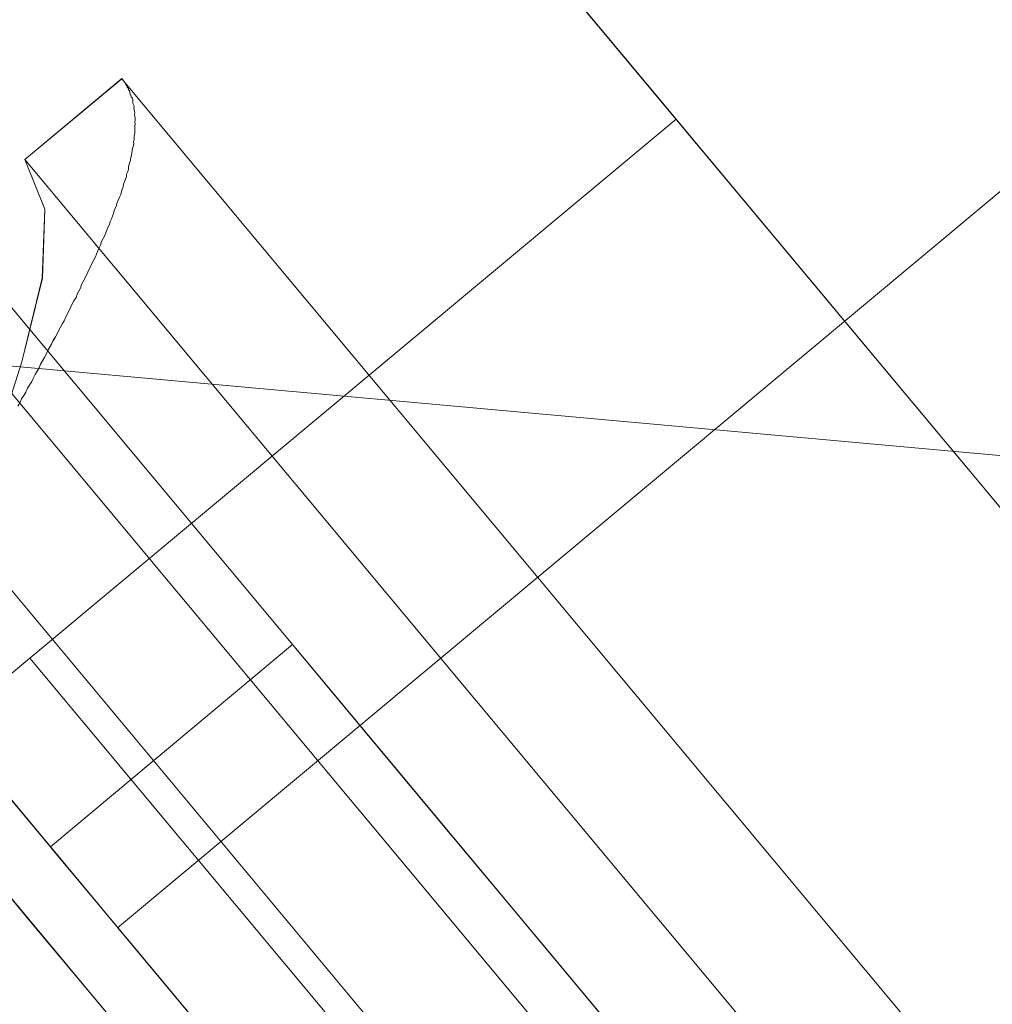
# Model space of a CAD drawing. Header units: millimetres. Extents: x -125266 to 274256, y -711690 to -301689.
# Tile 118 of 256: x -53545 to -53536, y -360667 to -360657. Entities that reach past the tile are written whole.
import ezdxf

# ---------------------------------------------------------------- set-up
doc = ezdxf.new("R2010")
doc.units = ezdxf.units.MM
for name, color, linetype, lineweight in [('AD Wall', 8, 'Continuous', 15), ('ARCH', 7, 'Continuous', 0), ('Equipment', 8, 'Continuous', 0), ('Legend', 5, 'Continuous', 0), ('MEPTEK-TEXT1', 7, 'Continuous', 30)]:
    doc.layers.add(name, color=color, linetype=linetype, lineweight=lineweight)
doc.layers.add('Light Equipment', color=8, linetype='Continuous')
doc.styles.get("Standard").update_dxf_attribs({"font": 'ARIALN.TTF'})
pattern_1 = [(22.867872, (419150.544, -703283.92), (-30.845707, 73.1364), [])]

# ---------------------------------------------------------------- blocks, each defined once
blk = doc.blocks.new('A$Cf0359734')
at = {"layer": 'Equipment', "extrusion": (0, 0, -1), "elevation": -14.9996}
for points in [[(-610.0779, 1224.798, -3.802846), (-1131.0349, 947.4487, 3.802846)], [(-563.5854, 1106.137, -3.146449), (-1057.9493, 842.9455, 3.146449)]]:
    blk.add_lwpolyline(points, format="xyb", close=True, dxfattribs=at)
for points in [[(-591.722, 1158.987, -3.538831), (-1086.0836, 895.7967), (-1091.7744, 906.4859), (-1091.5799, 906.1206), (-1086.0836, 895.7967), (-1084.5586, 898.3821), (-1083.0146, 900.9572), (-1081.4596, 903.5245), (-1079.8884, 906.0869), (-1078.3034, 908.6362), (-1076.7023, 911.1806)], [(-1077.2205, 914.2332), (-1087.3586, 908.8358), (-1091.1679, 906.8078, 3.626728), (-598.0194, 1169.3522)], [(-597.2182, 1169.3109, -3.616317), (-1091.5803, 906.1213), (-1091.5315, 906.2084), (-1091.4746, 906.293), (-1091.4259, 906.3802), (-1091.369, 906.4648), (-1091.3203, 906.5519), (-1091.2715, 906.639), (-1091.2147, 906.7236), (-1091.1679, 906.8078), (-598.0217, 1169.351)], [(-597.2184, 1169.3098, -3.616317), (-1091.5824, 906.1201, 3.616317), (-597.2186, 1169.3116)], [(-591.7223, 1158.9877, -3.538831), (-1086.0843, 895.7954), (-1084.554, 898.3836), (-1083.0152, 900.9559), (-1081.455, 903.526), (-1079.8891, 906.0856), (-1078.3041, 908.6349), (-1076.7029, 911.1793)], [(-599.1584, 1041.719, -0.011713), (-984.6459, 836.4891), (-990.409, 833.3258), (-995.8827, 829.7594), (-1000.9622, 825.8864), (-1005.7134, 821.665), (-1011.2241, 815.8706), (-1016.1642, 809.5917), (-1020.3785, 803.0469), (-1023.979, 796.101), (-1025.5286, 792.694), (-1080.4374, 895.5256, 3.572618), (-594.6493, 1154.1514, -3.572618), (-1080.4364, 895.5261, 3.572618), (-594.6503, 1154.1509, -3.572618), (-1080.3101, 895.5926), (-1031.8417, 804.5522), (-1031.8573, 804.5165), (-1031.8421, 804.5518)], [(-546.2713, 1063.0347, -2.890001), (-1031.7763, 804.4294), (-1025.5275, 792.692)]]:
    blk.add_lwpolyline(points, format="xyb", dxfattribs=at)
for points in [[(-410.451, 563.9375), (-127.3119, 477.536)], [(-312.5971, 531.6216), (-309.8652, 533.076), (-307.5675, 534.2993), (-305.6616, 535.314), (-304.1315, 536.1285)], [(-291.0282, 543.1045), (-743.0166, 302.4731)], [(-743.0156, 302.4736), (-291.0271, 543.1051), (-743.0156, 302.4736), (-744.4249, 305.1208)], [(-311.2078, 539.5098), (-304.012, 525.9935)], [(-245.9098, 458.3568), (-288.2084, 537.808), (-740.1968, 297.1765)], [(-697.8972, 217.7258), (-740.1958, 297.1771), (-734.9015, 299.9957), (-740.1958, 297.1771), (-288.2073, 537.8086)], [(-300.8662, 525.4057), (-302.2755, 528.0528), (-306.0355, 535.1154)], [(-306.0353, 535.115), (-302.2753, 528.0524)], [(-728.0085, 310.4632), (-306.0333, 535.1161), (-728.0085, 310.4632), (-724.2485, 303.4006)], [(-306.0388, 535.115), (-306.0388, 535.115)], [(-732.607, 297.8198), (-734.0163, 300.467), (-294.39, 534.517)], [(-301.008, 533.4853), (-300.4443, 532.4264), (-300.7998, 532.0605), (-301.0229, 531.4457), (-301.1417, 530.635), (-301.2104, 529.7558)], [(-301.2659, 530.2301), (-301.2722, 530.2675), (-301.2732, 530.3077), (-301.2795, 530.3451), (-301.2859, 530.3825), (-301.2869, 530.4227), (-301.2995, 530.4975), (-301.303, 530.5296), (-301.3041, 530.5698), (-301.3104, 530.6072), (-301.3167, 530.6446), (-301.3149, 530.6796), (-301.3212, 530.717), (-301.3276, 530.7544), (-301.3311, 530.7865), (-301.3321, 530.8267), (-301.3419, 530.8962), (-301.343, 530.9364), (-301.3493, 530.9738), (-301.3528, 531.006), (-301.3538, 531.0462), (-301.3573, 531.0783), (-301.3636, 531.1157), (-301.3671, 531.1478), (-301.3682, 531.188), (-301.3717, 531.2201), (-301.3762, 531.2925), (-301.3797, 531.3246), (-301.3832, 531.3567), (-301.3895, 531.3941), (-301.3878, 531.429), (-301.3913, 531.4611), (-301.3948, 531.4932), (-301.393, 531.5282), (-301.3965, 531.5603), (-301.4, 531.5924), (-301.4017, 531.6594), (-301.4052, 531.6915), (-301.4087, 531.7236), (-301.4069, 531.7585), (-301.4104, 531.7907), (-301.4139, 531.8228), (-301.4146, 531.8496), (-301.4128, 531.8845), (-301.4163, 531.9166), (-301.417, 531.9434), (-301.4152, 531.9784), (-301.4194, 532.0373), (-301.4201, 532.0641), (-301.4183, 532.099), (-301.419, 532.1258), (-301.4225, 532.1579), (-301.4179, 532.1876), (-301.4186, 532.2144), (-301.4193, 532.2412), (-301.4199, 532.268), (-301.4153, 532.2977), (-301.4167, 532.3513), (-301.4121, 532.3809), (-301.4128, 532.4077), (-301.4135, 532.4345), (-301.4142, 532.4614), (-301.4095, 532.491), (-301.4074, 532.5125), (-301.4081, 532.5393), (-301.4007, 532.5637), (-301.4014, 532.5905), (-301.3999, 532.6388), (-301.3925, 532.6631), (-301.3932, 532.69), (-301.391, 532.7115), (-301.3836, 532.7358), (-301.3815, 532.7573), (-301.3793, 532.7789), (-301.3772, 532.8004), (-301.3698, 532.8247), (-301.3677, 532.8462), (-301.3581, 532.8921), (-301.3531, 532.9083), (-301.351, 532.9298), (-301.3489, 532.9514), (-301.3386, 532.9704), (-301.3365, 532.9919), (-301.3315, 533.0082), (-301.3213, 533.0272), (-301.3192, 533.0487), (-301.3142, 533.0649), (-301.299, 533.1002), (-301.2941, 533.1164), (-301.2891, 533.1327), (-301.2789, 533.1517), (-301.2739, 533.1679), (-301.269, 533.1842), (-301.2587, 533.2032), (-301.251, 533.2141), (-301.246, 533.2304), (-301.2382, 533.2413), (-301.2202, 533.2713), (-301.2153, 533.2875), (-301.2022, 533.3012), (-301.1944, 533.3122), (-301.1867, 533.3231), (-301.1817, 533.3393), (-301.1686, 533.3531), (-301.1581, 533.3587), (-301.1503, 533.3697), (-301.1372, 533.3834), (-301.1217, 533.4053), (-301.1111, 533.4109), (-301.098, 533.4247), (-301.0874, 533.4303), (-301.0797, 533.4412), (-301.0638, 533.4497), (-301.056, 533.4606), (-301.0454, 533.4662), (-301.0348, 533.4719), (-301.0084, 533.486), (-300.4447, 532.4271)], [(-301.0064, 533.4862), (-301.0064, 533.4862)], [(-730.8016, 304.6709), (-301.0068, 533.4868), (-730.8016, 304.6709), (-730.2379, 303.6121)], [(-300.4427, 532.4274), (-300.4427, 532.4274)], [(-734.0158, 300.466), (-732.6065, 297.8189), (-292.9801, 531.8689)], [(-728.7199, 303.2867), (-299.6821, 531.6995)], [(-725.7292, 302.9276), (-299.8204, 529.6747), (-300.3841, 530.7335)], [(-299.8206, 529.6751), (-300.3843, 530.7339), (-726.2931, 303.9868)], [(-726.2932, 303.9868), (-300.3843, 530.7339)], [(-725.7292, 302.9276), (-299.8204, 529.6747)], [(-304.5397, 529.1134), (-303.1304, 526.4663)], [(-298.2723, 529.0514), (-727.3101, 300.6386), (-727.9825, 300.2806), (-728.6442, 299.9283), (-729.2849, 299.5872), (-729.8937, 299.2631), (-730.4549, 298.9643), (-730.9737, 298.6881), (-731.429, 298.4457), (-731.8208, 298.2371)], [(-300.8657, 525.4047), (-302.275, 528.0518)], [(-728.0087, 310.4636), (-724.2487, 303.401), (-302.2735, 528.0539), (-724.2487, 303.401), (-302.2735, 528.0539), (-724.2487, 303.401)], [(-302.2788, 528.0525), (-302.2788, 528.0525)], [(-302.2788, 528.0525), (-302.2788, 528.0525)], [(-305.2735, 525.3241), (-304.1193, 525.9386), (-303.1505, 526.4544), (-302.4145, 526.8462), (-301.9592, 527.0886), (-301.8057, 527.1703), (-301.9592, 527.0886), (-302.4145, 526.8462), (-303.1505, 526.4544), (-304.1193, 525.9386), (-305.2735, 525.3241)]]:
    blk.add_lwpolyline(points, dxfattribs=at)
for points in [[(-300.4427, 532.4273), (-730.2375, 303.6113)], [(-313.3678, 524.4135), (-313.2037, 524.5009), (-312.7272, 524.7545), (-311.9649, 525.1604), (-310.9854, 525.6819), (-309.8524, 526.285), (-308.6506, 526.9249), (-307.4753, 527.5506), (-306.4059, 528.1199), (-305.5323, 528.585), (-304.9076, 528.9176), (-304.5793, 529.0924), (-304.9076, 528.9176), (-305.5323, 528.585), (-306.4059, 528.1199), (-307.4753, 527.5506), (-308.6506, 526.9249), (-309.8524, 526.285), (-310.9854, 525.6819), (-311.9649, 525.1604), (-312.7272, 524.7545), (-313.2037, 524.5009)], [(-299.4942, 522.8285), (-301.5236, 526.6404), (-301.5712, 526.615), (-301.7195, 526.5361), (-301.9577, 526.4093), (-302.2912, 526.2317), (-302.7095, 526.009), (-303.2019, 525.7469), (-303.7683, 525.4453), (-304.3931, 525.1127), (-301.5236, 526.6404), (-300.8668, 525.4068)], [(-301.523, 526.6407), (-304.3925, 525.113), (-303.7678, 525.4456), (-303.2066, 525.7443), (-302.709, 526.0093), (-302.2907, 526.232), (-301.9625, 526.4067), (-301.7189, 526.5364), (-301.5707, 526.6153)], [(-307.5443, 524.1152), (-308.7355, 523.481), (-309.8367, 522.8947), (-310.7685, 522.3987), (-311.4621, 522.0294), (-311.8644, 521.8152), (-311.9491, 521.7701), (-311.7056, 521.8998), (-311.1497, 522.1957), (-310.3291, 522.6326), (-309.302, 523.1794), (-308.1478, 523.7939), (-306.9408, 524.4365), (-305.7866, 525.051), (-304.7595, 525.5978), (-303.9389, 526.0346), (-303.383, 526.3306), (-303.1395, 526.4603), (-303.2242, 526.4152), (-303.6265, 526.2009), (-304.3201, 525.8317), (-305.2519, 525.3356), (-306.3531, 524.7494)], [(-304.0129, 525.9953), (-304.1717, 525.9107), (-304.627, 525.6683), (-305.3418, 525.2878), (-306.2524, 524.803), (-307.2795, 524.2562), (-308.3277, 523.6981), (-309.3072, 523.1767), (-310.1331, 522.737), (-310.726, 522.4213), (-311.0331, 522.2578), (-310.726, 522.4213), (-310.1331, 522.737), (-309.3072, 523.1767), (-308.3277, 523.6981), (-307.2795, 524.2562), (-306.2524, 524.803), (-305.3418, 525.2878), (-304.627, 525.6683), (-304.1717, 525.9107)]]:
    blk.add_lwpolyline(points, close=True, dxfattribs=at)
at = {"layer": 'Equipment', "extrusion": (0, 0, -1)}
for centre, radius, start, end in [((-625.132, 625.132, -14.9996), 625.132, 145.142558, 90.9176955), ((-624.6467, 624.9479, -14.9996), 545.0553, 148.860452, 87.199802), ((-624.6494, 624.9465, -14.9996), 545.0553, 148.860452, 87.199802), ((-624.6494, 624.9465, -14.9996), 545.0553, 148.860452, 87.199802), ((-624.6494, 624.9465, -14.9996), 545.0553, 148.860452, 87.199802), ((-624.6481, 624.9479, -14.9996), 535.053, 147.015911, 89.044342), ((-624.6481, 624.9479, -14.9996), 535.053, 147.015911, 89.044342)]:
    blk.add_arc(centre, radius, start, end, dxfattribs=at)
blk = doc.blocks.new('ARCH')
at = {"layer": 'AD Wall', "lineweight": 0}
h = blk.add_hatch(dxfattribs=at)
h.set_pattern_fill('ANSI31', color=256, scale=25, angle=-22.13213)
h.set_pattern_definition(pattern_1)
edge = h.paths.add_edge_path()
edge.add_arc((-53209.7774, -360694.9979), 761.132, 66.950176, 372.7253136)
edge.add_line((-52467.3408, -360527.3378), (-52564.8846, -360549.3656))
edge.add_arc((-53209.7774, -360694.9979), 661.132, -293.049824, 12.7253136, ccw=False)
edge.add_line((-52950.9234, -360086.6475), (-52911.7703, -359994.6311))
h = blk.add_hatch(dxfattribs=at)
h.set_pattern_fill('ANSI31', color=256, scale=25, angle=-22.13213)
h.set_pattern_definition(pattern_1)
edge = h.paths.add_edge_path()
edge.add_arc((-53209.7774, -360694.9979), 761.132, 66.950176, 372.7253136)
edge.add_line((-52467.3408, -360527.3378), (-52564.8846, -360549.3656))
edge.add_arc((-53209.7774, -360694.9979), 661.132, -293.049824, 12.7253136, ccw=False)
edge.add_line((-52950.9234, -360086.6475), (-52911.7703, -359994.6311))
at = {"layer": 'Legend'}
h = blk.add_hatch(dxfattribs=at)
h.set_pattern_fill('STARS', color=8, scale=10)
h.set_pattern_definition([(0, (0, 0), (0, 54.9926), [31.75, -31.75]), (60, (0, 0), (-47.624989, 27.4963), [31.75, -31.75]), (120, (15.875, 27.496), (-47.624989, -27.4963), [31.75, -31.75])])
edge = h.paths.add_edge_path()
edge.add_arc((-51817.979, -363404.309), 5191.6295, 61.9369329, 83.9814856, ccw=False)
edge.add_arc((-50530.2793, -361455.3707), 2874.4263, 46.9109114, 66.3152875, ccw=False)
edge.add_arc((-45770.4002, -356341.8156), 4111.6384, 227.1498068, 245.105568)
edge.add_arc((-47880.9558, -360748.2755), 776.1174, 2.3623464, 60.7040027, ccw=False)
edge.add_line((-47105.4979, -360716.2847), (-47005.5801, -360716.2516))
edge.add_arc((-47880.4915, -360747.8077), 875.4802, 2.0656376, 60.9787444)
edge.add_arc((-45770.4002, -356341.8156), 4011.6384, 227.1527405, 245.1578922, ccw=False)
edge.add_arc((-50530.2793, -361455.3707), 2974.4263, 46.9149863, 66.2413747)
edge.add_arc((-51817.979, -363404.309), 5291.6295, 61.9781663, 84.0034519)
edge.add_arc((-52071.811, -370582.5299), 12467.0186, 86.29025781, 98.8797997)
edge.add_line((-53996.2457, -358264.9367), (-53996.2457, -358366.1598))
edge.add_arc((-52071.811, -370582.5299), 12367.0186, 86.29953014, 98.95218959, ccw=False)
h = blk.add_hatch(dxfattribs=at)
h.set_pattern_fill('STARS', color=8, scale=10)
h.set_pattern_definition([(0, (0, 0), (0, 54.9926), [31.75, -31.75]), (60, (0, 0), (-47.624989, 27.4963), [31.75, -31.75]), (120, (15.875, 27.496), (-47.624989, -27.4963), [31.75, -31.75])])
h.paths.add_polyline_path([(-51273.6376, -358241.2955, -0.096485), (-49375.6124, -358823.0579, -0.08487), (-48566.659, -359356.1991, 0.078507), (-47501.1848, -360071.4209, -0.271382), (-47105.488, -360746.3132), (-47005.488, -360746.2836, 0.272593), (-47455.7662, -359982.253, -0.078724), (-48498.5, -359283.0253, 0.084528), (-49331.9292, -358733.0245, 0.0964), (-51265.1702, -358141.6343, 0.054377), (-53966.2457, -358260.287), (-53966.2457, -358361.4716, -0.054648)])
at = {"layer": 'AD Wall', "lineweight": 0, "extrusion": (0, 0, -1)}
for radius in [761.132, 761.132, 661.132, 661.132]:
    blk.add_arc((53209.7774, -360694.9979, -5.0493), radius, 167.2746864, 113.049824, dxfattribs=at)
at = {"layer": 'Light Equipment', "lineweight": 0, "extrusion": (0, 0, -1), "elevation": -5.0493}
for points in [[(52997.2846, -360133.855, -3.802846), (52619.2025, -360587.0358, 3.802846)], [(53085.0561, -360226.257, -3.146449), (52726.274, -360656.3043, 3.146449)]]:
    blk.add_lwpolyline(points, format="xyb", close=True, dxfattribs=at)
for points in [[(52681.5656, -360597.5296), (52674.2079, -360606.3488), (52671.4433, -360609.6625, 3.626728), (53029.3434, -360180.6724)], [(53030.1012, -360180.4089, -3.616317), (52671.32, -360610.4538), (52671.3323, -360610.3547), (52671.3531, -360610.2549), (52671.3654, -360610.1558), (52671.3862, -360610.056), (52671.3986, -360609.957), (52671.4109, -360609.8579), (52671.4317, -360609.7581), (52671.4433, -360609.6625), (53029.3417, -360180.6744)], [(53030.1014, -360180.4099, -3.616317), (52671.3184, -360610.4557, 3.616317), (53030.1005, -360180.4083)], [(53039.0813, -360187.9008, -3.538831), (52680.3012, -360617.9482), (52680.7436, -360614.9742), (52681.1999, -360612.0118), (52681.6769, -360609.0432), (52682.1632, -360606.0823), (52682.6709, -360603.1237), (52683.1955, -360600.1636)], [(53039.0819, -360187.9013, -3.538831), (52680.3013, -360617.9468), (52671.0028, -360610.1892), (52671.3206, -360610.4543), (52680.3013, -360617.9468), (52680.7399, -360614.9774), (52681.2, -360612.0103), (52681.6732, -360609.0463), (52682.1633, -360606.0808), (52682.671, -360603.1222), (52683.1957, -360600.1621)], [(53076.3734, -360299.3304, -0.011713), (52796.6086, -360634.6685), (52792.462, -360639.7699), (52788.7352, -360645.1357), (52785.4891, -360650.637), (52782.6783, -360656.3374), (52779.7567, -360663.7809), (52777.5461, -360671.4583), (52776.108, -360679.1085), (52775.3897, -360686.8991), (52775.2378, -360690.6389), (52685.6337, -360616.0708, 3.572618), (53038.192, -360193.4835, -3.572618), (52685.6344, -360616.07, 3.572618), (53038.1913, -360193.4844, -3.572618), (52685.7263, -360615.9608), (52764.9224, -360682.0329), (52764.9214, -360682.0718), (52764.9222, -360682.0334)], [(53117.333, -360259.6604, -2.890001), (52765.0292, -360682.122), (52775.2396, -360690.6404)]]:
    blk.add_lwpolyline(points, format="xyb", dxfattribs=at)
for points in [[(53533.9962, -360663.8824), (53535.9788, -360661.5059), (53537.6463, -360659.5072), (53539.0296, -360657.8492), (53540.14, -360656.5182)], [(53549.6497, -360645.1196), (53221.6212, -361038.3046)], [(53431.1776, -360670.8135), (53726.0055, -360644.1778)], [(53221.622, -361038.3036), (53549.6504, -360645.1187), (53221.622, -361038.3036), (53219.3193, -361036.3825)], [(53623.3718, -360706.6249), (53554.2571, -360648.9635), (53226.2287, -361042.1485)], [(53295.3441, -361099.8089), (53226.2295, -361042.1476), (53230.0718, -361037.5421), (53226.2295, -361042.1476), (53554.2579, -360648.9626)], [(53233.017, -361038.6932), (53230.7142, -361036.772), (53549.7709, -360654.3409)], [(53532.3112, -360656.052), (53544.069, -360665.8614)], [(53230.7151, -361036.7727), (53233.0178, -361038.6939), (53552.0745, -360656.2627)], [(53545.0167, -360660.9024), (53544.9968, -360660.8702), (53544.9807, -360660.8333), (53544.9607, -360660.801), (53544.9408, -360660.7688), (53544.9246, -360660.7319), (53544.8848, -360660.6674), (53544.8694, -360660.6389), (53544.8533, -360660.6021), (53544.8334, -360660.5698), (53544.8134, -360660.5375), (53544.8019, -360660.5045), (53544.782, -360660.4722), (53544.762, -360660.44), (53544.7467, -360660.4116), (53544.7306, -360660.3747), (53544.6953, -360660.314), (53544.6792, -360660.2771), (53544.6592, -360660.2449), (53544.6439, -360660.2164), (53544.6278, -360660.1796), (53544.6124, -360660.1511), (53544.5925, -360660.1189), (53544.5771, -360660.0905), (53544.561, -360660.0536), (53544.5457, -360660.0252), (53544.5142, -360659.9599), (53544.4989, -360659.9315), (53544.4835, -360659.903), (53544.4636, -360659.8708), (53544.4521, -360659.8377), (53544.4368, -360659.8093), (53544.4214, -360659.7809), (53544.4099, -360659.7479), (53544.3946, -360659.7194), (53544.3792, -360659.691), (53544.3524, -360659.6296), (53544.337, -360659.6011), (53544.3217, -360659.5727), (53544.3102, -360659.5397), (53544.2949, -360659.5113), (53544.2795, -360659.4828), (53544.2688, -360659.4583), (53544.2573, -360659.4252), (53544.2419, -360659.3968), (53544.2312, -360659.3722), (53544.2197, -360659.3392), (53544.1936, -360659.2862), (53544.1829, -360659.2616), (53544.1714, -360659.2286), (53544.1606, -360659.204), (53544.1453, -360659.1756), (53544.1384, -360659.1464), (53544.1277, -360659.1218), (53544.1169, -360659.0973), (53544.1062, -360659.0727), (53544.0993, -360659.0435), (53544.0778, -360658.9943), (53544.0709, -360658.9651), (53544.0602, -360658.9406), (53544.0494, -360658.916), (53544.0387, -360658.8914), (53544.0318, -360658.8622), (53544.0257, -360658.8415), (53544.0149, -360658.8169), (53544.0127, -360658.7916), (53544.0019, -360658.767), (53543.985, -360658.7217), (53543.9828, -360658.6963), (53543.972, -360658.6717), (53543.9659, -360658.651), (53543.9636, -360658.6256), (53543.9575, -360658.6049), (53543.9513, -360658.5842), (53543.9452, -360658.5634), (53543.9429, -360658.5381), (53543.9368, -360658.5174), (53543.9284, -360658.4713), (53543.9268, -360658.4544), (53543.9207, -360658.4336), (53543.9146, -360658.4129), (53543.9169, -360658.3914), (53543.9108, -360658.3707), (53543.9092, -360658.3538), (53543.9115, -360658.3323), (53543.9054, -360658.3115), (53543.9039, -360658.2946), (53543.9047, -360658.2562), (53543.9032, -360658.2393), (53543.9016, -360658.2224), (53543.9039, -360658.2009), (53543.9024, -360658.184), (53543.9009, -360658.1672), (53543.9032, -360658.1456), (53543.9063, -360658.1326), (53543.9048, -360658.1157), (53543.9078, -360658.1026), (53543.9132, -360658.0681), (53543.9117, -360658.0512), (53543.9186, -360658.0335), (53543.9217, -360658.0205), (53543.9248, -360658.0074), (53543.9233, -360657.9905), (53543.9302, -360657.9729), (53543.9379, -360657.9637), (53543.9409, -360657.9506), (53543.9479, -360657.933), (53543.954, -360657.9068), (53543.9617, -360657.8976), (53543.9686, -360657.88), (53543.9763, -360657.8708), (53543.9794, -360657.8577), (53543.9909, -360657.8439), (53543.994, -360657.8308), (53544.0017, -360657.8216), (53544.0094, -360657.8124), (53544.0286, -360657.7894), (53544.9497, -360658.5579)], [(53544.0292, -360657.7899), (53544.9503, -360658.5584), (53544.7588, -360659.0313), (53544.7838, -360659.6848), (53544.9792, -360660.4805), (53545.2467, -360661.3208)], [(53544.0303, -360657.7884), (53544.0303, -360657.7884)], [(53232.1082, -361031.6667), (53544.0298, -360657.788), (53232.1082, -361031.6667), (53233.0293, -361032.4352)], [(53547.2044, -360665.2208), (53544.9017, -360663.2996), (53538.758, -360658.174)], [(53538.7583, -360658.1743), (53544.9021, -360663.2999)], [(53232.5134, -361025.2489), (53538.7598, -360658.1725), (53232.5134, -361025.2489), (53238.6571, -361030.3745)], [(53538.755, -360658.1756), (53538.755, -360658.1756)], [(53544.9514, -360658.5569), (53544.9514, -360658.5569)], [(53234.558, -361032.1647), (53545.9301, -360658.9445)], [(53237.4637, -361031.3706), (53546.5649, -360660.8723), (53545.6438, -360660.1038)], [(53546.5646, -360660.872), (53545.6435, -360660.1035), (53236.5422, -361030.6018)], [(53236.5422, -361030.6019), (53545.6435, -360660.1036)], [(53548.2337, -360660.8664), (53236.8616, -361034.0865), (53236.3737, -361034.6714), (53235.8934, -361035.2471), (53235.4285, -361035.8044), (53234.9866, -361036.334), (53234.5793, -361036.8222), (53234.2028, -361037.2735), (53233.8723, -361037.6696), (53233.588, -361038.0104)], [(53237.4636, -361031.3706), (53546.5649, -360660.8723)], [(53542.4047, -360663.1702), (53544.7075, -360665.0913)], [(53547.2053, -360665.2215), (53544.9025, -360663.3003)], [(53232.513, -361025.2486), (53238.6567, -361030.3743), (53544.9032, -360663.2978), (53238.6567, -361030.3743), (53544.9032, -360663.2978), (53238.6567, -361030.3743)], [(53544.8988, -360663.3012), (53544.8988, -360663.3012)], [(53544.8988, -360663.3012), (53544.8988, -360663.3012)], [(53543.1527, -360666.9567), (53543.9903, -360665.9527), (53544.6934, -360665.1099), (53545.2275, -360664.4697), (53545.5579, -360664.0736), (53545.6694, -360663.9401), (53545.5579, -360664.0736), (53545.2275, -360664.4697), (53544.6934, -360665.1099), (53543.9903, -360665.9527), (53543.1527, -360666.9567)]]:
    blk.add_lwpolyline(points, dxfattribs=at)
for points in [[(53544.9515, -360658.557), (53233.03, -361032.4357)], [(53535.9978, -360670.8497), (53536.1169, -360670.707), (53536.4627, -360670.2925), (53537.016, -360669.6293), (53537.7268, -360668.7773), (53538.5491, -360667.7917), (53539.4213, -360666.7462), (53540.2743, -360665.7238), (53541.0504, -360664.7935), (53541.6844, -360664.0336), (53542.1378, -360663.4902), (53542.376, -360663.2046), (53542.1378, -360663.4902), (53541.6844, -360664.0336), (53541.0504, -360664.7935), (53540.2743, -360665.7238), (53539.4213, -360666.7462), (53538.5491, -360667.7917), (53537.7268, -360668.7773), (53537.016, -360669.6293), (53536.4627, -360670.2925), (53536.1169, -360670.707)], [(53549.4463, -360667.0911), (53546.1304, -360664.3247), (53546.0958, -360664.3661), (53545.9882, -360664.4951), (53545.8153, -360664.7023), (53545.5732, -360664.9925), (53545.2697, -360665.3563), (53544.9124, -360665.7846), (53544.5012, -360666.2774), (53544.0478, -360666.8209), (53546.1304, -360664.3247), (53547.2035, -360665.2199)], [(53546.1308, -360664.3242), (53544.0482, -360666.8204), (53544.5016, -360666.277), (53544.9089, -360665.7888), (53545.2701, -360665.3559), (53545.5736, -360664.992), (53545.8118, -360664.7065), (53545.9886, -360664.4946), (53546.0962, -360664.3657)], [(53541.5046, -360668.9321), (53540.6401, -360669.9683), (53539.8409, -360670.9263), (53539.1647, -360671.7368), (53538.6613, -360672.3402), (53538.3693, -360672.6902), (53538.3078, -360672.7639), (53538.4846, -360672.552), (53538.888, -360672.0684), (53539.4836, -360671.3546), (53540.229, -360670.4611), (53541.0666, -360669.4571), (53541.9426, -360668.4071), (53542.7803, -360667.4031), (53543.5257, -360666.5096), (53544.1212, -360665.7957), (53544.5247, -360665.3122), (53544.7014, -360665.1003), (53544.6399, -360665.174), (53544.3479, -360665.524), (53543.8446, -360666.1273), (53543.1683, -360666.9379), (53542.3691, -360667.8959)], [(53544.0675, -360665.8601), (53543.9522, -360665.9983), (53543.6218, -360666.3944), (53543.1031, -360667.0161), (53542.4422, -360667.8082), (53541.6968, -360668.7017), (53540.936, -360669.6136), (53540.2252, -360670.4656), (53539.6258, -360671.1841), (53539.1955, -360671.6999), (53538.9726, -360671.967), (53539.1955, -360671.6999), (53539.6258, -360671.1841), (53540.2252, -360670.4656), (53540.936, -360669.6136), (53541.6968, -360668.7017), (53542.4422, -360667.8082), (53543.1031, -360667.0161), (53543.6218, -360666.3944), (53543.9522, -360665.9983)]]:
    blk.add_lwpolyline(points, close=True, dxfattribs=at)
at = {"layer": 'Light Equipment', "lineweight": 0, "extrusion": (0, 0, -1)}
for centre, radius, start, end in [((53209.2602, -360695.0077, -5.0493), 625.132, 167.2746864, 113.049824), ((53209.779, -360694.9953, -5.0493), 545.0553, 170.99258, 109.33193), ((53209.777, -360694.9977, -5.0493), 545.0553, 170.99258, 109.33193), ((53209.777, -360694.9977, -5.0493), 545.0553, 170.99258, 109.33193), ((53209.777, -360694.9977, -5.0493), 545.0553, 170.99258, 109.33193), ((53209.7777, -360694.9958, -5.0493), 535.053, 169.148039, 111.176471), ((53209.7777, -360694.9958, -5.0493), 535.053, 169.148039, 111.176471)]:
    blk.add_arc(centre, radius, start, end, dxfattribs=at)
at = {"layer": 'Equipment', "rotation": 337.8678715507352}
blk.add_blockref('A$Cf0359734', (-54023.8454, -361038.5638, -9.9504), dxfattribs=at)

msp = doc.modelspace()

# ---------------------------------------------------------------- block references
at = {"layer": 'ARCH'}
msp.add_blockref('ARCH', (0, 0), dxfattribs=at)

# ---------------------------------------------------------------- texts
at = {"layer": 'MEPTEK-TEXT1', "char_height": 350, "attachment_point": 1}
for s, insert, width in [('{\\fCalibri|b0|i0|c0|p34;\\H1.28571x;\\C1;GENERAL GUIDELINES-HVAC :\\P\\fArial Narrow|b0|i0|c0|p34;\\H0.88889x;\\C256;\\P\\fCalibri|b0|i0|c0|p34;\\C4;DUCTING :\\H0.875x;\\P\\pi-1050,l1050,t1050;\\C256;1.^IDUCTING SHALL BE IN ACCORDANCE WITH IS 655, GALVANIZED IRON SHEET TO BE USED FOR ALL DUCTING WORKS. THERMAL INSULATION ON DUCTS SHALL BE 19 MM THICK. CLOSED CELL CLASS “O” BS 476 PART 6-7 FM APPROVED NITRILE RUBBER ELASTOMERIC INSULATION THERMAL CONDUCTIVITY 0.033 WATTS PER METER-KELVIN (W/(M.K)) AT 0°C FOR AIR CONDITIONING DUCTING. \\P2.^ITHERMAL INSULATION ON KITCHEN EXHAUST DUCTING SHALL BE 80 MM THICK ALUMINUM FOIL FACED RESIN BONDED FIBRE GLASS WOOL OF DENSITY NOT LESS THAN 48 KG/M3.\\P3.^ITHERMAL INSULATION ON FRESH AIR, SUPPLY AIR AND RETURN AIR SHALL BE 19MM THICK CLOSED CELL ANTI-MICROBIAL CLASS “O” BS 476 AND PART 6 & 7 FM APPROVED NITRILE RUBBER ELASTOMERIC INSULATION THERMAL CONDUCTIVITY 0.033 WATTS PER METER-KELVIN (W/ (M\\fArial|b0|i0|c0|p34;.\\fCalibri|b0|i0|c0|p34;K)) AT 0°C.\\P4.^IAPPROPRIATE NUMBER OF TRAP DOORS SHALL BE PROVIDED IN KITCHEN EXHAUST DUCTING FOR OIL/GREASE CLEANING PURPOSE.\\P5.^IDUCTING INSTALLATION WITH RESPECT TO FRESH AIR INTAKE, KITCHEN EXHAUST OUT FROM LOCATION UP TO LOUVERS AT FAÇADE SHALL BE IN THE SCOPE OF CONCESSIONER INCLUDING AIR WASHER, EXHAUST FAN SECTION DRY SCRUBBER ETC.\\P6.^IEACH AND EVERY KITCHEN EXHAUST HOOD SHOULD BE EQUIPPED WITH UL LISTED, WET CHEMICAL BASED, MECHANICALLY OPERATED, AUTOMATIC FIRE SUPPRESSION SYSTEM. SEPARATE DRAWING TO BE SUBMITTED FOR HOOD SUPPRESSION SYSTEM.\\P7.^ISUPPORTING OF DUCTING TO BE DONE WITH USING ANGLE 50X 50 X 5MM AND TIE ROD OF SIZE MINIMUM 10 MM DIA/ AS PER DUCT SIZE.\\P8.^IPOST COMPLETION OF ONSITE WORK, CONCESSIONAIRE HAS TO SHARE TESTING AND COMMISSIONING REPORT WITH DIAL.\\P9.^IINTEGRATION WITH FIRE ALARM SYSTEM, SO THAT AHU GET SWITCHED OFF IN CASE OF ANY FIRE INCIDENT.\\P10.^IFOR EQUIPMENT PLACEMENT STRUCTURAL DETAILS TO BE APPROVED BY STRUCTURAL CONSULTANT AND SAME TO BE SHARE WITH DIAL.\\P11.^ITRAP DOOR WITH PROPER ACCESS TO BE PROVIDED FOR FILTER AND COPPER COIL CLEANING.\\P12.^IKITCHEN VENTILATION SHALL COMPLY TO NFPA 96 GUIDELINE.}', (-102876.1092, -301696.9008), 28043.428792), ('{\\fCalibri|b0|i0|c0|p34;\\H1.28571x;\\C1;CHILLED WATER PIPING:-\\H0.77778x;\\P\\pi-1050,l1050,t1050;\\C256;1.^ICHILLED WATER PIPING SHALL BE CONFIRMING TO IS:1239 PART I CLASS ‘C’ HEAVY AND FITTING SHALL BE CONFORMING TO ASTM A-105,3000LBS SOCKET WELD END (UP TO 50MM) & 1S:1239 PART-II HEAVY/ASTM A-234 WPB, GR.B BUTT WELD FITTING ( ABOVE 50NB PIPE SIZE)\\P2.^IPIPING CONNECTION SHOULD BE SOCKET WELDED UP TO 50NB SIZE AND SHALL BE BUTT WELD ABOVE 50NB PIPE SIZE. PIPE FLANGES SHOULD BE CONFIRMING TO ASTM A-105 # 150 SORF AND FLANGE DIMENSION SHOULD BE IN ACCORDANCE WITH ASME/ANSI B 16.5 (150 SORF), FITTING TO FITTING WELDING IS NOT ALLOWED. NOZZLE CONNECTIONS/THREDOLETS/WELDOLETS ARE NOT ALLOWED BY PUNCTURING THE PIPE. ONLY EQUAL/UNEQUAL TEE’S SHALL BE USED FOR BRANCH CONNECTION FROM HEADER. SOCKET WELD END TEE SHOULD BE USED FOR BRANCH CONNECTION (UP-TO -50NB PIPE SIZE) W.R.T TO PRESSURE GAUGE/TEMPERATURE GAUGE/AIR VENT/DRAIN POINT ETC.\\P3.^IPOST INSTALLATION CLEARANCE BY DIAL, CHW PIPING SHALL BE TESTED @15KGF/CM2 HYDROSTATICS PRESSURE FOR 24HRS HOLD TIME AND TESTING SHOULD BE WITNESSED TO DIAL TEAM.\\P4.^ITHERMAL INSULATION ON CHW AND CONDENSATE DRAIN PIPING LINE SHALL BE 25MM THICK. CLOSED CELL ANTI-MICROBIAL CLASS “O” BS 476 AND PART 6 & 7 FM APPROVED NITRILE RUBBER ELASTOMERIC INSULATION THERMAL CONDUCTIVITY 0.033 WATTS PER METER-KELVIN (W/ (M\\fArial|b0|i0|c0|p34;⋅\\fCalibri|b0|i0|c0|p34;K)) AT 0°C.\\P5.^ICONDENSATE DRAIN PIPING SHALL BE COMPLYING TO IS 4985 CLASS 3 UPVC PIPE. SOLVENT CEMENT COMPLYING WITH ASTM D2564 SHALL BE USED FOR JOINTS.\\P6.^IFOR CEILING SUSPENDED CHILLED WATER PIPE:  PIPE SHOULD BE HANGED WITH TIE ROD OF SIZE MINIMUM 10 MM DIA.}', (-102709.0244, -319968.0041), 24849.353907)]:
    msp.add_mtext(s, dxfattribs=dict(at, insert=insert, width=width))

doc.saveas('drawing.dxf')
